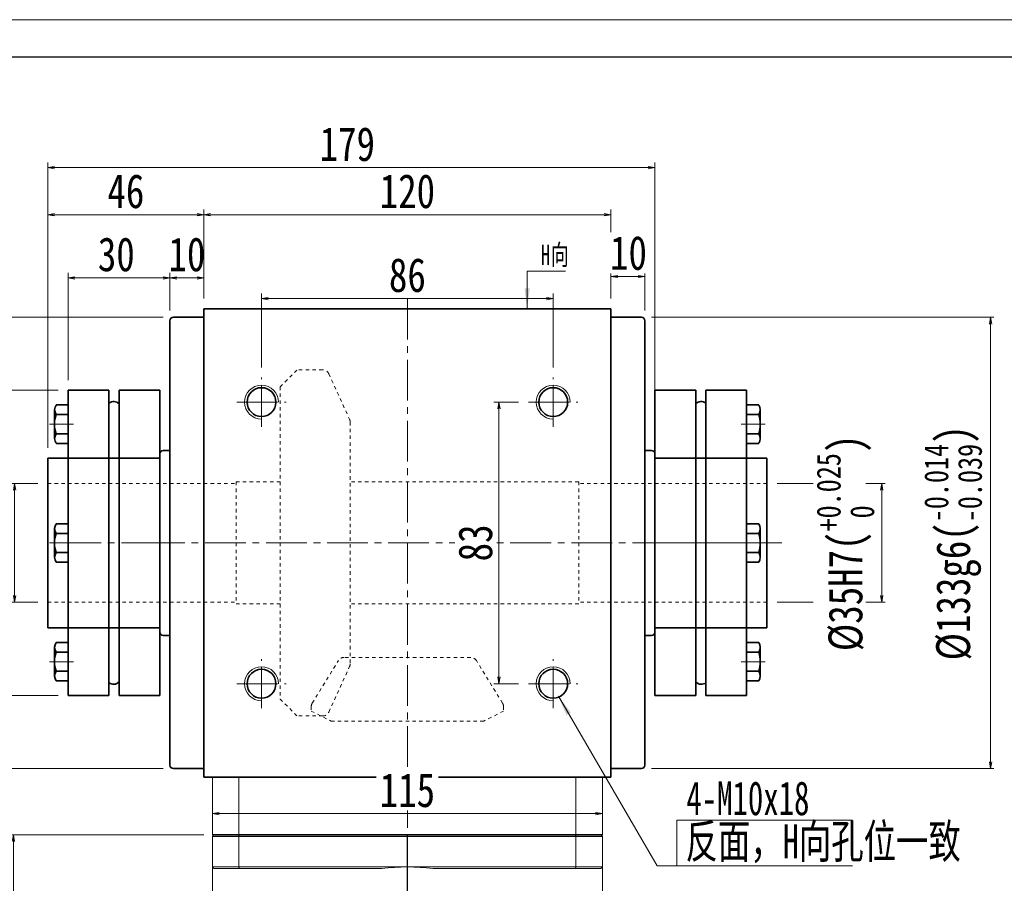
# Model space of a CAD drawing. Header units: millimetres. Extents: x -32 to 919, y -14 to 643.
# Tile 4 of 5: x 120 to 410, y 389 to 643. Entities that reach past the tile are written whole.
import ezdxf

# ---------------------------------------------------------------- set-up
doc = ezdxf.new("R2010")
doc.units = ezdxf.units.MM
doc.set_wipeout_variables(frame=1)
for name, pattern in [('CENTER2', [28.575, 19.05, -3.175, 3.175, -3.175]), ('点画线', [18, 12, -2, 2, -2]), ('虚线', [2, 1, -1])]:
    doc.linetypes.add(name, pattern=pattern)
doc.layers.add('3中心线层', color=1, linetype='CENTER2')
for name, color, linetype, lineweight in [('中心线层', 1, '点画线', 18), ('图框_外框线', 7, 'Continuous', 18), ('尺寸线层', 3, 'Continuous', 18), ('粗实线层', 7, 'Continuous', 35)]:
    doc.layers.add(name, color=color, linetype=linetype, lineweight=lineweight)
doc.styles.get("Standard").update_dxf_attribs({"font": 'SimSun.ttf'})
doc.styles.add('宋体', font='SimSun.ttf', dxfattribs={"width": 0.8})
doc.styles.add('标准', font='txt', dxfattribs={"width": 0.667})
doc.dimstyles.new('A水平标注$0', dxfattribs={"dimtxt": 3.5, "dimasz": 2, "dimexe": 1.5, "dimexo": 3, "dimgap": 1.1, "dimtad": 1, "dimtoh": 1, "dimdec": 4, "dimdsep": 46, "dimtxsty": '宋体', "dimblk": 'OPEN', "dimcen": 3, "dimclrd": 3, "dimclre": 3, "dimclrt": 6, "dimadec": 0, "dimazin": 0, "dimtm": 1e-09, "dimtfac": 1, "dimtdec": 4, "dimtix": 1, "dimtmove": 0, "dimatfit": 3, "dimldrblk": 'OPEN', "dimfxl": 0, "dimlwd": 13, "dimlwe": 13, "dimarcsym": 0})
doc.dimstyles.new('D直径标注φ25', dxfattribs={"dimtxt": 3.5, "dimasz": 2, "dimexe": 1, "dimexo": 3, "dimtad": 1, "dimtoh": 1, "dimdec": 1, "dimdsep": 46, "dimtxsty": '宋体', "dimblk": 'OPEN', "dimcen": 3, "dimclrd": 3, "dimclre": 3, "dimclrt": 130, "dimadec": 0, "dimazin": 0, "dimtm": 1e-09, "dimtfac": 1, "dimtdec": 1, "dimtmove": 0, "dimatfit": 0, "dimldrblk": 'OPEN', "dimfxl": 0, "dimlwd": 13, "dimlwe": 13, "dimarcsym": 0})

# ---------------------------------------------------------------- blocks, each defined once
blk = doc.blocks.new('_Open')
at = {"color": 0, "linetype": 'ByBlock', "lineweight": -2}
for p, q in [((-1, 0.17), (0, 0)), ((-1, -0.17), (0, 0)), ((0, 0), (-1, 0))]:
    blk.add_line(p, q, dxfattribs=at)
blk = doc.blocks.new('*D13')
at = {"layer": 'Defpoints', "color": 0, "transparency": 16777216}
for p in [(294.46, 585.94), (174.46, 558.21), (294.46, 558.21)]:
    blk.add_point(p, dxfattribs=at)
at = {"layer": '尺寸线层', "color": 3, "lineweight": 13, "transparency": 16777216}
for p, q in [((174.46, 561.21), (174.46, 587.44)), ((294.46, 561.21), (294.46, 587.44)), ((176.46, 585.94), (292.46, 585.94))]:
    blk.add_line(p, q, dxfattribs=at)
at = {"layer": '尺寸线层', "color": 3, "lineweight": 13, "transparency": 16777216, "xscale": 2, "yscale": 2, "zscale": 2, "rotation": 180}
blk.add_blockref('_Open', (174.46, 585.94), dxfattribs=at)
at = {"layer": '尺寸线层', "color": 3, "lineweight": 13, "transparency": 16777216, "xscale": 2, "yscale": 2, "zscale": 2}
blk.add_blockref('_Open', (294.46, 585.94), dxfattribs=at)
at = {"layer": '尺寸线层', "color": 6, "transparency": 16777216, "insert": (234.46, 592.82), "char_height": 10, "attachment_point": 5, "style": '宋体', "bg_fill": 3, "box_fill_scale": 1.1, "bg_fill_color": 257, "bg_fill_transparency": 0}
blk.add_mtext('120', dxfattribs=at)
blk = doc.blocks.new('*D14')
at = {"layer": 'Defpoints', "color": 0, "transparency": 16777216}
for p in [(164.46, 567.32), (174.46, 558.21), (164.46, 554.71)]:
    blk.add_point(p, dxfattribs=at)
at = {"layer": '尺寸线层', "color": 3, "lineweight": 13, "transparency": 16777216}
for p, q in [((164.46, 557.71), (164.46, 568.82)), ((172.46, 567.32), (166.46, 567.32)), ((174.46, 561.21), (174.46, 568.82))]:
    blk.add_line(p, q, dxfattribs=at)
at = {"layer": '尺寸线层', "color": 3, "lineweight": 13, "transparency": 16777216, "xscale": 2, "yscale": 2, "zscale": 2, "rotation": 180}
blk.add_blockref('_Open', (164.46, 567.32), dxfattribs=at)
at = {"layer": '尺寸线层', "color": 3, "lineweight": 13, "transparency": 16777216, "xscale": 2, "yscale": 2, "zscale": 2}
blk.add_blockref('_Open', (174.46, 567.32), dxfattribs=at)
at = {"layer": '尺寸线层', "color": 6, "transparency": 16777216, "insert": (169.46, 574.21), "char_height": 10, "attachment_point": 5, "style": '宋体', "bg_fill": 3, "box_fill_scale": 1.1, "bg_fill_color": 257, "bg_fill_transparency": 0}
blk.add_mtext('10', dxfattribs=at)
blk = doc.blocks.new('*D15')
at = {"layer": 'Defpoints', "color": 0, "transparency": 16777216}
for p in [(304.46, 567.73), (294.46, 558.21), (304.46, 554.71)]:
    blk.add_point(p, dxfattribs=at)
at = {"layer": '尺寸线层', "color": 3, "lineweight": 13, "transparency": 16777216}
for p, q in [((294.46, 561.21), (294.46, 569.23)), ((304.46, 557.71), (304.46, 569.23)), ((296.46, 567.73), (302.46, 567.73))]:
    blk.add_line(p, q, dxfattribs=at)
at = {"layer": '尺寸线层', "color": 3, "lineweight": 13, "transparency": 16777216, "xscale": 2, "yscale": 2, "zscale": 2, "rotation": 180}
blk.add_blockref('_Open', (294.46, 567.73), dxfattribs=at)
at = {"layer": '尺寸线层', "color": 3, "lineweight": 13, "transparency": 16777216, "xscale": 2, "yscale": 2, "zscale": 2}
blk.add_blockref('_Open', (304.46, 567.73), dxfattribs=at)
at = {"layer": '尺寸线层', "color": 6, "transparency": 16777216, "insert": (299.64, 574.62), "char_height": 10, "attachment_point": 5, "style": '宋体', "bg_fill": 3, "box_fill_scale": 1.1, "bg_fill_color": 257, "bg_fill_transparency": 0}
blk.add_mtext('10', dxfattribs=at)
blk = doc.blocks.new('*D16')
at = {"layer": 'Defpoints', "color": 0, "transparency": 16777216}
for p in [(307.46, 599.81), (128.46, 514.21), (307.46, 514.21)]:
    blk.add_point(p, dxfattribs=at)
at = {"layer": '尺寸线层', "color": 3, "lineweight": 13, "transparency": 16777216}
for p, q in [((128.46, 517.21), (128.46, 601.31)), ((307.46, 517.21), (307.46, 601.31)), ((130.46, 599.81), (305.46, 599.81))]:
    blk.add_line(p, q, dxfattribs=at)
at = {"layer": '尺寸线层', "color": 3, "lineweight": 13, "transparency": 16777216, "xscale": 2, "yscale": 2, "zscale": 2, "rotation": 180}
blk.add_blockref('_Open', (128.46, 599.81), dxfattribs=at)
at = {"layer": '尺寸线层', "color": 3, "lineweight": 13, "transparency": 16777216, "xscale": 2, "yscale": 2, "zscale": 2}
blk.add_blockref('_Open', (307.46, 599.81), dxfattribs=at)
at = {"layer": '尺寸线层', "color": 6, "transparency": 16777216, "insert": (216.75, 606.7), "char_height": 10, "attachment_point": 5, "style": '宋体', "bg_fill": 3, "box_fill_scale": 1.1, "bg_fill_color": 257, "bg_fill_transparency": 0}
blk.add_mtext('179', dxfattribs=at)
blk = doc.blocks.new('*D17')
at = {"layer": 'Defpoints', "color": 0, "transparency": 16777216}
for p in [(340.46, 506.71), (340.46, 471.71)]:
    blk.add_point(p, dxfattribs=at)
at = {"layer": '尺寸线层', "color": 3, "lineweight": 13, "transparency": 16777216}
for p, q in [((343.46, 506.71), (375.3, 506.71)), ((374.3, 473.71), (374.3, 504.71)), ((343.46, 471.71), (375.3, 471.71))]:
    blk.add_line(p, q, dxfattribs=at)
at = {"layer": '尺寸线层', "color": 3, "lineweight": 13, "transparency": 16777216, "xscale": 2, "yscale": 2, "zscale": 2}
for p, rotation in [((374.3, 506.71), 90), ((374.3, 471.71), 270)]:
    blk.add_blockref('_Open', p, dxfattribs=dict(at, rotation=rotation))
at = {"layer": '尺寸线层', "color": 130, "transparency": 16777216, "insert": (363.59, 489.21), "char_height": 10, "attachment_point": 5, "rotation": 90, "style": '宋体', "bg_fill": 3, "box_fill_scale": 1.1, "bg_fill_color": 257, "bg_fill_transparency": 0}
blk.add_mtext('{\\A1;\\A1;%%C35H7({\\H0.707107x;\\S+0.025^  0;})}', dxfattribs=at)
at = {"layer": 'Defpoints', "color": 0, "transparency": 16777216}
blk.add_point((374.3, 506.71), dxfattribs=at)
blk = doc.blocks.new('*D18')
at = {"layer": 'Defpoints', "color": 0, "transparency": 16777216}
for p in [(165.46, 555.71), (76.9, 422.71), (165.46, 422.71)]:
    blk.add_point(p, dxfattribs=at)
at = {"layer": '尺寸线层', "color": 3, "lineweight": 13, "transparency": 16777216}
for p, q in [((162.46, 555.71), (75.9, 555.71)), ((76.9, 553.71), (76.9, 424.71)), ((162.46, 422.71), (75.9, 422.71))]:
    blk.add_line(p, q, dxfattribs=at)
at = {"layer": '尺寸线层', "color": 3, "lineweight": 13, "transparency": 16777216, "xscale": 2, "yscale": 2, "zscale": 2}
for p, rotation in [((76.9, 555.71), 89.99999999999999), ((76.9, 422.71), 270)]:
    blk.add_blockref('_Open', p, dxfattribs=dict(at, rotation=rotation))
at = {"layer": '尺寸线层', "color": 130, "transparency": 16777216, "insert": (65.86, 489.21), "char_height": 10, "attachment_point": 5, "rotation": 90, "style": '宋体', "bg_fill": 3, "box_fill_scale": 1.1, "bg_fill_color": 257, "bg_fill_transparency": 0}
blk.add_mtext('{\\A1;\\A1;%%C133g6({\\H0.707107x;\\S-0.014^ -0.039;})}', dxfattribs=at)
blk = doc.blocks.new('*D19')
at = {"layer": 'Defpoints', "color": 0, "transparency": 16777216}
for p in [(303.46, 555.71), (303.46, 422.71), (406.38, 422.71)]:
    blk.add_point(p, dxfattribs=at)
at = {"layer": '尺寸线层', "color": 3, "lineweight": 13, "transparency": 16777216}
for p, q in [((306.46, 555.71), (407.38, 555.71)), ((406.38, 553.71), (406.38, 424.71)), ((306.46, 422.71), (407.38, 422.71))]:
    blk.add_line(p, q, dxfattribs=at)
at = {"layer": '尺寸线层', "color": 3, "lineweight": 13, "transparency": 16777216, "xscale": 2, "yscale": 2, "zscale": 2}
for p, rotation in [((406.38, 555.71), 90), ((406.38, 422.71), 270)]:
    blk.add_blockref('_Open', p, dxfattribs=dict(at, rotation=rotation))
at = {"layer": '尺寸线层', "color": 130, "transparency": 16777216, "insert": (395.34, 489.21), "char_height": 10, "attachment_point": 5, "rotation": 90, "style": '宋体', "bg_fill": 3, "box_fill_scale": 1.1, "bg_fill_color": 257, "bg_fill_transparency": 0}
blk.add_mtext('{\\A1;\\A1;%%C133g6({\\H0.707107x;\\S-0.014^ -0.039;})}', dxfattribs=at)
blk = doc.blocks.new('*D21')
at = {"layer": 'Defpoints', "color": 0, "transparency": 16777216}
for p in [(191.46, 561.21), (191.46, 537.96), (277.46, 537.96)]:
    blk.add_point(p, dxfattribs=at)
at = {"layer": '尺寸线层', "color": 3, "lineweight": 13, "transparency": 16777216}
for p, q in [((191.46, 540.96), (191.46, 562.71)), ((275.46, 561.21), (193.46, 561.21)), ((277.46, 540.96), (277.46, 562.71))]:
    blk.add_line(p, q, dxfattribs=at)
at = {"layer": '尺寸线层', "color": 3, "lineweight": 13, "transparency": 16777216, "xscale": 2, "yscale": 2, "zscale": 2, "rotation": 180}
blk.add_blockref('_Open', (191.46, 561.21), dxfattribs=at)
at = {"layer": '尺寸线层', "color": 3, "lineweight": 13, "transparency": 16777216, "xscale": 2, "yscale": 2, "zscale": 2}
blk.add_blockref('_Open', (277.46, 561.21), dxfattribs=at)
at = {"layer": '尺寸线层', "color": 6, "transparency": 16777216, "insert": (234.46, 568.1), "char_height": 10, "attachment_point": 5, "style": '宋体', "bg_fill": 3, "box_fill_scale": 1.1, "bg_fill_color": 257, "bg_fill_transparency": 0}
blk.add_mtext('86', dxfattribs=at)
blk = doc.blocks.new('*X5')
at = {"layer": '尺寸线层', "linetype": 'Continuous'}
blk.add_hatch(color=0, dxfattribs=at).paths.add_polyline_path([(-1.02, -11.08), (-1.77, -5.08), (-0.27, -5.08)], flags=0)
at = {"layer": '尺寸线层', "color": 0, "linetype": 'Continuous'}
blk.add_line((-1.02, -11.08), (-1.02, 0), dxfattribs=at)
at = {"layer": '尺寸线层', "color": 0}
for p, q in [((-1.02, 0), (0, 0)), ((0, 0), (10.33, 0)), ((0, 0), (0, 0))]:
    blk.add_line(p, q, dxfattribs=at)
at = {"layer": '尺寸线层', "color": 0, "insert": (3, 1.2), "char_height": 6, "width": 14.6581, "attachment_point": 7, "line_spacing_factor": 1.15057, "style": '标准'}
blk.add_mtext('\\T1.1;H向', dxfattribs=at)
blk = doc.blocks.new('*D22')
at = {"layer": 'Defpoints', "color": 0, "transparency": 16777216}
for p in [(270.21, 530.71), (261.43, 447.71), (270.21, 447.71)]:
    blk.add_point(p, dxfattribs=at)
at = {"layer": '尺寸线层', "color": 3, "lineweight": 13, "transparency": 16777216}
for p, q in [((267.21, 530.71), (259.93, 530.71)), ((261.43, 528.71), (261.43, 449.71)), ((267.21, 447.71), (259.93, 447.71))]:
    blk.add_line(p, q, dxfattribs=at)
at = {"layer": '尺寸线层', "color": 3, "lineweight": 13, "transparency": 16777216, "xscale": 2, "yscale": 2, "zscale": 2}
for p, rotation in [((261.43, 530.71), 90), ((261.43, 447.71), 270)]:
    blk.add_blockref('_Open', p, dxfattribs=dict(at, rotation=rotation))
at = {"layer": '尺寸线层', "color": 6, "transparency": 16777216, "insert": (254.54, 489.21), "char_height": 10, "attachment_point": 5, "rotation": 90, "style": '宋体', "bg_fill": 3, "box_fill_scale": 1.1, "bg_fill_color": 257, "bg_fill_transparency": 0}
blk.add_mtext('83', dxfattribs=at)
blk = doc.blocks.new('*D23')
at = {"layer": 'Defpoints', "color": 0, "transparency": 16777216}
for p in [(128.46, 506.71), (128.46, 471.71)]:
    blk.add_point(p, dxfattribs=at)
at = {"layer": '尺寸线层', "color": 3, "lineweight": 13, "transparency": 16777216}
for p, q in [((125.46, 506.71), (117.65, 506.71)), ((118.65, 473.71), (118.65, 504.71)), ((125.46, 471.71), (117.65, 471.71))]:
    blk.add_line(p, q, dxfattribs=at)
at = {"layer": '尺寸线层', "color": 3, "lineweight": 13, "transparency": 16777216, "xscale": 2, "yscale": 2, "zscale": 2}
for p, rotation in [((118.65, 506.71), 90), ((118.65, 471.71), 270)]:
    blk.add_blockref('_Open', p, dxfattribs=dict(at, rotation=rotation))
at = {"layer": '尺寸线层', "color": 130, "transparency": 16777216, "insert": (107.95, 489.6), "char_height": 10, "attachment_point": 5, "rotation": 90, "style": '宋体', "bg_fill": 3, "box_fill_scale": 1.1, "bg_fill_color": 257, "bg_fill_transparency": 0}
blk.add_mtext('{\\A1;\\A1;%%C35H7({\\H0.707107x;\\S+0.025^  0;})}', dxfattribs=at)
at = {"layer": 'Defpoints', "color": 0, "transparency": 16777216}
blk.add_point((118.65, 506.71), dxfattribs=at)
blk = doc.blocks.new('*D24')
at = {"layer": 'Defpoints', "color": 0, "transparency": 16777216}
for p in [(134.46, 534.21), (95.66, 444.21), (134.46, 444.21)]:
    blk.add_point(p, dxfattribs=at)
at = {"layer": '尺寸线层', "color": 3, "lineweight": 13, "transparency": 16777216}
for p, q in [((131.46, 534.21), (94.66, 534.21)), ((95.66, 532.21), (95.66, 446.21)), ((131.46, 444.21), (94.66, 444.21))]:
    blk.add_line(p, q, dxfattribs=at)
at = {"layer": '尺寸线层', "color": 3, "lineweight": 13, "transparency": 16777216, "xscale": 2, "yscale": 2, "zscale": 2}
for p, rotation in [((95.66, 534.21), 90), ((95.66, 444.21), 270)]:
    blk.add_blockref('_Open', p, dxfattribs=dict(at, rotation=rotation))
at = {"layer": '尺寸线层', "color": 130, "transparency": 16777216, "insert": (88.44, 489.21), "char_height": 10, "attachment_point": 5, "rotation": 90, "style": '宋体', "bg_fill": 3, "box_fill_scale": 1.1, "bg_fill_color": 257, "bg_fill_transparency": 0}
blk.add_mtext('φ90', dxfattribs=at)
blk = doc.blocks.new('*X10')
at = {"layer": '中心线层', "linetype": '点画线', "lineweight": 18}
blk.add_line((-5.5, 0), (1.6, 0), dxfattribs=at)
at = {"layer": '粗实线层'}
for p, q in [((-4, 4.23), (-4, -4.23)), ((-3.57, 5.65), (0, 5.65)), ((0, 5.65), (0, -5.65)), ((0, 3.5), (0, -3.5)), ((-4, 0), (-4, -3.5)), ((-3.57, 2.82), (0, 2.82)), ((0, -2.82), (-3.57, -2.82)), ((-3.57, -5.65), (0, -5.65))]:
    blk.add_line(p, q, dxfattribs=at)
for centre, radius, start, end in [((-1.48, 4.23), 2.52, 145.8762, 214.1238), ((5, 0), 9.02, 161.76, 198.24), ((-1.48, -4.23), 2.52, 145.8762, 214.1238)]:
    blk.add_arc(centre, radius, start, end, dxfattribs=at)
blk = doc.blocks.new('23432HGH_1')
at = {"layer": '粗实线层'}
for p, q in [((-15, 45), (-27, 45)), ((-15, 45), (-15, -45)), ((-12, 45), (-12, -45)), ((0, 45), (-12, 45)), ((0, -45), (0, 45)), ((-27, -45), (-15, -45)), ((-12, -45), (0, -45))]:
    blk.add_line(p, q, dxfattribs=at)
at = {"layer": '粗实线层', "color": 6, "linetype": '虚线', "lineweight": 18}
for p, q in [((-27, 25), (0, 25)), ((-27, -25), (0, -25))]:
    blk.add_line(p, q, dxfattribs=at)
at = {"layer": '粗实线层'}
for centre, start, end in [((-13.61, 39.48), 43.1173, 129.3024), ((-13.61, -39.48), 230.6976, 316.8827)]:
    blk.add_arc(centre, 2.2, start, end, dxfattribs=at)
blk.add_wipeout([(-27, 0), (-27, 0.82), (-27, 2.82), (-27, 5.65), (-30.57, 5.65), (-30.57, 5.65), (-30.89, 4.97), (-31, 4.23), (-31, 4.23), (-31, 0.82), (-31, 0.6), (-31, 0.6), (-31.02, 0), (-31.02, 0), (-31, -0.6), (-31, -0.6), (-31, -4.23), (-31, -4.23), (-30.89, -4.97), (-30.57, -5.65), (-30.57, -5.65), (-27, -5.65), (-27, -2.82)]).dxf.layer = '粗实线层'
at = {"layer": '中心线层'}
blk.add_line((0.67, 0), (-30, 0), dxfattribs=at)
at = {"layer": '粗实线层'}
blk.add_line((-27, 45), (-27, -45), dxfattribs=at)
blk.add_blockref('*X10', (-27, 0), dxfattribs=at)
for points in [[(-27, 35), (-27, 35.82), (-27, 37.82), (-27, 40.65), (-30.57, 40.65), (-30.57, 40.65), (-30.89, 39.97), (-31, 39.23), (-31, 39.23), (-31, 35.82), (-31, 35.6), (-31, 35.6), (-31.02, 35), (-31.02, 35), (-31, 34.4), (-31, 34.4), (-31, 30.77), (-31, 30.77), (-30.89, 30.03), (-30.57, 29.35), (-30.57, 29.35), (-27, 29.35), (-27, 32.18)], [(-27, -35), (-27, -34.18), (-27, -32.18), (-27, -29.35), (-30.57, -29.35), (-30.57, -29.35), (-30.89, -30.03), (-31, -30.77), (-31, -30.77), (-31, -34.18), (-31, -34.4), (-31, -34.4), (-31.02, -35), (-31.02, -35), (-31, -35.6), (-31, -35.6), (-31, -39.23), (-31, -39.23), (-30.89, -39.97), (-30.57, -40.65), (-30.57, -40.65), (-27, -40.65), (-27, -37.82)]]:
    blk.add_wipeout(points).dxf.layer = '粗实线层'
for p in [(-27, 35), (-27, -35)]:
    blk.add_blockref('*X10', p, dxfattribs=at)
blk = doc.blocks.new('*D25')
at = {"layer": 'Defpoints', "color": 0, "transparency": 16777216}
for p in [(134.46, 567.32), (164.46, 554.71), (134.46, 534.21)]:
    blk.add_point(p, dxfattribs=at)
at = {"layer": '尺寸线层', "color": 3, "lineweight": 13, "transparency": 16777216}
for p, q in [((134.46, 537.21), (134.46, 568.82)), ((162.46, 567.32), (136.46, 567.32)), ((164.46, 557.71), (164.46, 568.82))]:
    blk.add_line(p, q, dxfattribs=at)
at = {"layer": '尺寸线层', "color": 3, "lineweight": 13, "transparency": 16777216, "xscale": 2, "yscale": 2, "zscale": 2, "rotation": 180}
blk.add_blockref('_Open', (134.46, 567.32), dxfattribs=at)
at = {"layer": '尺寸线层', "color": 3, "lineweight": 13, "transparency": 16777216, "xscale": 2, "yscale": 2, "zscale": 2}
blk.add_blockref('_Open', (164.46, 567.32), dxfattribs=at)
at = {"layer": '尺寸线层', "color": 6, "transparency": 16777216, "insert": (148.64, 574.21), "char_height": 10, "attachment_point": 5, "style": '宋体', "bg_fill": 3, "box_fill_scale": 1.1, "bg_fill_color": 257, "bg_fill_transparency": 0}
blk.add_mtext('30', dxfattribs=at)
blk = doc.blocks.new('*D26')
at = {"layer": 'Defpoints', "color": 0, "transparency": 16777216}
for p in [(128.46, 585.94), (174.46, 558.21), (128.46, 514.21)]:
    blk.add_point(p, dxfattribs=at)
at = {"layer": '尺寸线层', "color": 3, "lineweight": 13, "transparency": 16777216}
for p, q in [((128.46, 517.21), (128.46, 587.44)), ((174.46, 561.21), (174.46, 587.44)), ((172.46, 585.94), (130.46, 585.94))]:
    blk.add_line(p, q, dxfattribs=at)
at = {"layer": '尺寸线层', "color": 3, "lineweight": 13, "transparency": 16777216, "xscale": 2, "yscale": 2, "zscale": 2, "rotation": 180}
blk.add_blockref('_Open', (128.46, 585.94), dxfattribs=at)
at = {"layer": '尺寸线层', "color": 3, "lineweight": 13, "transparency": 16777216, "xscale": 2, "yscale": 2, "zscale": 2}
blk.add_blockref('_Open', (174.46, 585.94), dxfattribs=at)
at = {"layer": '尺寸线层', "color": 6, "transparency": 16777216, "insert": (151.46, 592.82), "char_height": 10, "attachment_point": 5, "style": '宋体', "bg_fill": 3, "box_fill_scale": 1.1, "bg_fill_color": 257, "bg_fill_transparency": 0}
blk.add_mtext('46', dxfattribs=at)
blk = doc.blocks.new('*D30')
at = {"layer": 'Defpoints', "color": 0, "transparency": 16777216}
for p in [(176.96, 420.21), (291.96, 420.21), (291.96, 409.43)]:
    blk.add_point(p, dxfattribs=at)
at = {"layer": '尺寸线层', "color": 3, "lineweight": 13, "transparency": 16777216}
for p, q in [((176.96, 417.21), (176.96, 407.93)), ((291.96, 417.21), (291.96, 407.93)), ((178.96, 409.43), (289.96, 409.43))]:
    blk.add_line(p, q, dxfattribs=at)
at = {"layer": '尺寸线层', "color": 3, "lineweight": 13, "transparency": 16777216, "xscale": 2, "yscale": 2, "zscale": 2, "rotation": 180}
blk.add_blockref('_Open', (176.96, 409.43), dxfattribs=at)
at = {"layer": '尺寸线层', "color": 3, "lineweight": 13, "transparency": 16777216, "xscale": 2, "yscale": 2, "zscale": 2}
blk.add_blockref('_Open', (291.96, 409.43), dxfattribs=at)
at = {"layer": '尺寸线层', "color": 6, "transparency": 16777216, "insert": (234.46, 416.29), "char_height": 10, "attachment_point": 5, "style": '宋体', "bg_fill": 3, "box_fill_scale": 1.1, "bg_fill_color": 257, "bg_fill_transparency": 0}
blk.add_mtext('115', dxfattribs=at)
blk = doc.blocks.new('*D36')
at = {"layer": 'Defpoints', "color": 0, "transparency": 16777216}
for p in [(177.46, 403.21), (118.32, 272.21), (169.96, 272.21)]:
    blk.add_point(p, dxfattribs=at)
at = {"layer": '尺寸线层', "color": 3, "lineweight": 13, "transparency": 16777216}
for p, q in [((174.46, 403.21), (116.82, 403.21)), ((118.32, 401.21), (118.32, 274.21)), ((166.96, 272.21), (116.82, 272.21))]:
    blk.add_line(p, q, dxfattribs=at)
at = {"layer": '尺寸线层', "color": 3, "lineweight": 13, "transparency": 16777216, "xscale": 2, "yscale": 2, "zscale": 2}
for p, rotation in [((118.32, 403.21), 90), ((118.32, 272.21), 270)]:
    blk.add_blockref('_Open', p, dxfattribs=dict(at, rotation=rotation))
at = {"layer": '尺寸线层', "color": 6, "transparency": 16777216, "insert": (111.44, 370.21), "char_height": 10, "attachment_point": 5, "rotation": 90, "style": '宋体', "bg_fill": 3, "box_fill_scale": 1.1, "bg_fill_color": 257, "bg_fill_transparency": 0}
blk.add_mtext('131', dxfattribs=at)

msp = doc.modelspace()

# ---------------------------------------------------------------- hatches: boundary and pattern name
at = {"layer": '尺寸线层', "linetype": 'Continuous'}
msp.add_hatch(color=0, dxfattribs=at).paths.add_polyline_path([(278.98727, 444.01413), (282.65502, 439.20683), (281.35883, 438.45192)], flags=0)

# ---------------------------------------------------------------- linework, layer by layer
at = {"color": 7, "linetype": 'Continuous', "lineweight": 15}
for p, q in [((174.45906, 420.2107), (175.45906, 420.2107)), ((176.95906, 420.2107), (176.95906, 403.2107)), ((184.76248, 403.2107), (184.76248, 420.2107)), ((284.15564, 420.2107), (284.15564, 403.2107)), ((291.95906, 403.2107), (291.95906, 420.2107)), ((176.95906, 402.7107), (184.76248, 402.7107)), ((176.95906, 402.7107), (176.95906, 393.7107)), ((184.94896, 403.2107), (177.45906, 403.2107)), ((184.76248, 402.7107), (284.15564, 402.7107)), ((184.76248, 393.7107), (184.76248, 402.7107)), ((283.96916, 403.2107), (184.94896, 403.2107)), ((291.45906, 403.2107), (283.96916, 403.2107)), ((284.15564, 402.7107), (284.15564, 393.7107)), ((284.15564, 402.7107), (291.95906, 402.7107)), ((291.95906, 393.7107), (291.95906, 402.7107)), ((184.76248, 393.7107), (176.95906, 393.7107)), ((177.45906, 393.2107), (184.94896, 393.2107)), ((234.45906, 393.7107), (184.76248, 393.7107)), ((184.94896, 393.2107), (226.89269, 393.2107)), ((284.15564, 393.7107), (234.45906, 393.7107)), ((242.02544, 393.2107), (283.96916, 393.2107)), ((283.96916, 393.2107), (291.45906, 393.2107)), ((291.95906, 393.7107), (284.15564, 393.7107))]:
    msp.add_line(p, q, dxfattribs=at)
for centre, radius, start, end in [((191.45906, 530.7107), 5, 0, 270), ((277.45906, 530.7107), 5, 0, 270), ((191.45906, 447.7107), 5, 0, 270), ((277.45906, 447.7107), 5, 0, 270), ((234.45906, 336.2107), 57.5, 90, 97.5614297), ((234.45906, 336.2107), 57.5, 82.4385703, 90)]:
    msp.add_arc(centre, radius, start, end, dxfattribs=at)
for points in [[(176.95906, 402.7107), (177.45906, 403.2107)], [(184.76248, 402.7107), (184.94896, 403.2107)], [(284.15564, 402.7107), (283.96916, 403.2107)], [(291.45906, 403.2107), (291.95906, 402.7107)], [(176.95906, 359.7107), (176.95906, 393.7107)], [(176.95906, 393.7107), (177.45906, 393.2107)], [(184.76248, 393.7107), (184.94896, 393.2107)], [(284.15564, 393.7107), (283.96916, 393.2107)], [(291.45906, 393.2107), (291.95906, 393.7107)], [(291.95906, 393.7107), (291.95906, 359.7107)]]:
    msp.add_open_spline(points, degree=1, dxfattribs=at)
at = {"layer": '3中心线层'}
msp.add_line((234.45906, 269.59401), (234.45906, 403.2107), dxfattribs=at)
at = {"layer": '中心线层'}
for p, q in [((234.45906, 561.2107), (234.45906, 403.2107)), ((191.45906, 523.4607), (191.45906, 537.9607)), ((277.45906, 523.4607), (277.45906, 537.9607)), ((184.20906, 530.7107), (198.70906, 530.7107)), ((270.20906, 530.7107), (284.70906, 530.7107)), ((156.8022, 489.2107), (344.88081, 489.2107)), ((191.45906, 440.4607), (191.45906, 454.9607)), ((277.45906, 440.4607), (277.45906, 454.9607)), ((184.20906, 447.7107), (198.70906, 447.7107)), ((270.20906, 447.7107), (284.70906, 447.7107))]:
    msp.add_line(p, q, dxfattribs=at)
at = {"layer": '图框_外框线', "color": 3}
msp.add_lwpolyline([(-27.2442, -14.41538), (903.0243, -14.41538), (903.0243, 643.41734), (-27.2442, 643.41734)], close=True, dxfattribs=at)
at = {"layer": '图框_外框线', "color": 3, "lineweight": 25}
msp.add_lwpolyline([(28.12893, -3.34076), (891.94967, -3.34076), (891.94967, 632.34272), (28.12893, 632.34272)], close=True, dxfattribs=at)
at = {"layer": '尺寸线层', "color": 0}
for p, q in [((313.88188, 407.50041), (365.67167, 407.50041)), ((313.88188, 394.07889), (313.88188, 407.50041)), ((308.0701, 394.07889), (313.88188, 394.07889)), ((313.88188, 394.07889), (365.67167, 394.07889))]:
    msp.add_line(p, q, dxfattribs=at)
at = {"layer": '粗实线层'}
for p, q in [((174.45906, 558.2107), (294.45906, 558.2107)), ((174.45906, 558.2107), (174.45906, 420.2107)), ((294.45906, 420.2107), (294.45906, 558.2107)), ((164.45906, 423.7107), (164.45906, 554.7107)), ((165.45906, 555.7107), (174.45906, 555.7107)), ((294.45906, 555.7107), (303.45906, 555.7107)), ((304.45906, 554.7107), (304.45906, 423.7107)), ((174.45906, 422.7107), (165.45906, 422.7107)), ((303.45906, 422.7107), (294.45906, 422.7107)), ((294.45906, 420.2107), (174.45906, 420.2107)), ((291.95906, 403.2107), (176.95906, 403.2107))]:
    msp.add_line(p, q, dxfattribs=at)
at = {"layer": '粗实线层', "color": 6, "linetype": '虚线', "lineweight": 18}
for p, q in [((128.45906, 506.7107), (183.95906, 506.7107)), ((183.95906, 507.2107), (183.95906, 471.2107)), ((196.95906, 507.2107), (183.95906, 507.2107)), ((284.95906, 507.2107), (217.58692, 507.2107)), ((284.95906, 507.2107), (284.95906, 471.2107)), ((340.45906, 506.7107), (284.95906, 506.7107)), ((128.45906, 471.7107), (183.95906, 471.7107)), ((196.95906, 471.2107), (183.95906, 471.2107)), ((284.95906, 471.2107), (217.58692, 471.2107)), ((340.45906, 471.7107), (284.95906, 471.7107)), ((206.4253, 442.02453), (214.11, 454.52397)), ((253.10437, 455.47649), (215.81376, 455.47649)), ((262.49282, 442.02453), (254.80813, 454.52397)), ((211.28898, 439.36919), (217.40587, 452.75019)), ((196.95906, 443.2007), (201.95906, 438.2007)), ((206.12906, 440.97706), (206.12906, 439.62939)), ((206.12906, 439.62939), (211.95906, 436.71418)), ((262.78906, 439.62939), (256.95906, 436.71418)), ((262.78906, 440.97706), (262.78906, 439.62939)), ((209.47003, 438.2007), (201.95906, 438.2007)), ((211.95906, 436.71418), (256.95906, 436.71418))]:
    msp.add_line(p, q, dxfattribs=at)
at = {"layer": '粗实线层'}
for centre in [(191.45906, 530.7107), (277.45906, 530.7107), (191.45906, 447.7107), (277.45906, 447.7107)]:
    msp.add_circle(centre, 4.25, dxfattribs=at)
for centre, start, end in [((165.45906, 554.7107), 90, 180), ((303.45906, 554.7107), 0, 90), ((165.45906, 423.7107), 180, 270), ((303.45906, 423.7107), 270, 360)]:
    msp.add_arc(centre, 1, start, end, dxfattribs=at)
at = {"layer": '粗实线层', "color": 6, "linetype": '虚线', "lineweight": 18}
for centre, start, end in [((215.81376, 453.47649), 90, 148.4166667), ((215.58692, 453.5817), 335.4333333, 0), ((253.10437, 453.47649), 31.5833333, 90), ((208.12906, 440.97706), 148.4166667, 180), ((260.78906, 440.97706), 0, 31.5833333), ((209.47003, 440.2007), 270, 335.4333333)]:
    msp.add_arc(centre, 2, start, end, dxfattribs=at)

# ---------------------------------------------------------------- texts
at = {"layer": '尺寸线层', "color": 0, "width": 0.7}
msp.add_text('反面，H向孔位一致', height=10, dxfattribs=at).set_placement((316.47025, 396.27318))

# ---------------------------------------------------------------- next in the draw order: dimensions: what is measured, and where the dimension line sits
at = {"layer": '尺寸线层'}
for base, p1, p2, angle, picture, middle in [((294.45906, 585.93521), (174.45906, 558.2107), (294.45906, 558.2107), 0, '*D13', (234.45906, 585.93521)), ((118.32454, 272.2107), (177.45906, 403.2107), (169.95906, 272.2107), 90, '*D36', (118.32454, 370.2107))]:
    dim = msp.add_linear_dim(base=base, p1=p1, p2=p2, angle=angle, dimstyle='A水平标注$0', override={"dimtxt": 10, "dimgap": 2, "dimblk": 'Open', "dimtfill": 1, "dimtfillclr": 256}, dxfattribs=at)
    dim.commit()
    dim.dimension.update_dxf_attribs({"geometry": picture, "text_midpoint": middle, "dimtype": 160})
dim = msp.add_linear_dim(base=(374.2978, 506.7107), p1=(340.45906, 471.7107), p2=(340.45906, 506.7107), angle=90, text='{\\A1;\\A1;%%C35H7({\\H0.707107x;\\S+0.025^  0;})}', dimstyle='D直径标注φ25', override={"dimtxt": 10, "dimgap": 2, "dimpost": 'φ<>', "dimtp": 0.025, "dimtm": 0, "dimtdec": 3, "dimtzin": 8}, dxfattribs=at)
dim.commit()
dim.dimension.update_dxf_attribs({"geometry": '*D17', "text_midpoint": (374.2978, 489.2107), "dimtype": 160})

# ---------------------------------------------------------------- next in the draw order: dimensions: what is measured, and where the dimension line sits
dim = msp.add_linear_dim(base=(164.45906, 567.32108), p1=(174.45906, 558.2107), p2=(164.45906, 554.7107), dimstyle='A水平标注$0', override={"dimtxt": 10, "dimgap": 2, "dimblk": 'Open', "dimtfill": 1, "dimtfillclr": 256}, dxfattribs=at)
dim.commit()
dim.dimension.update_dxf_attribs({"geometry": '*D14', "text_midpoint": (169.45906, 567.32108), "dimtype": 160})
dim = msp.add_linear_dim(base=(304.45906, 567.73342), p1=(294.45906, 558.2107), p2=(304.45906, 554.7107), angle=0, dimstyle='A水平标注$0', override={"dimtxt": 10, "dimgap": 2, "dimblk": 'Open', "dimtfill": 1, "dimtfillclr": 256}, dxfattribs=at)
dim.commit()
dim.dimension.update_dxf_attribs({"geometry": '*D15', "text_midpoint": (299.64326, 567.73342), "dimtype": 160})

# ---------------------------------------------------------------- next in the draw order: dimensions: what is measured, and where the dimension line sits
dim = msp.add_linear_dim(base=(307.45906, 599.81354), p1=(128.45906, 514.2107), p2=(307.45906, 514.2107), dimstyle='A水平标注$0', override={"dimtxt": 10, "dimgap": 2, "dimblk": 'Open', "dimtfill": 1, "dimtfillclr": 256}, dxfattribs=at)
dim.commit()
dim.dimension.update_dxf_attribs({"geometry": '*D16', "text_midpoint": (216.74851, 599.81354), "dimtype": 160})

# ---------------------------------------------------------------- next in the draw order: linework, layer by layer
at = {"layer": '粗实线层', "color": 6, "linetype": '虚线', "lineweight": 18}
for p, q in [((196.95906, 535.2207), (196.95906, 443.2007)), ((217.58692, 524.83969), (217.58692, 453.5817))]:
    msp.add_line(p, q, dxfattribs=at)
msp.add_arc((215.58692, 524.83969), 2, 0, 24.5666667, dxfattribs=at)

# ---------------------------------------------------------------- next in the draw order: dimensions: what is measured, and where the dimension line sits
at = {"layer": '尺寸线层'}
dim = msp.add_linear_dim(base=(191.45906, 561.2107), p1=(277.45906, 537.9607), p2=(191.45906, 537.9607), dimstyle='A水平标注$0', override={"dimtxt": 10, "dimgap": 2, "dimblk": 'Open', "dimtfill": 1, "dimtfillclr": 256}, dxfattribs=at)
dim.commit()
dim.dimension.update_dxf_attribs({"geometry": '*D21', "text_midpoint": (234.45906, 561.2107), "dimtype": 160})
for base, p1, p2, picture, middle in [((76.90399, 422.7107), (165.45906, 555.7107), (165.45906, 422.7107), '*D18', (76.90399, 489.21069)), ((406.37931, 422.7107), (303.45906, 555.7107), (303.45906, 422.7107), '*D19', (406.37931, 489.21069))]:
    dim = msp.add_linear_dim(base=base, p1=p1, p2=p2, angle=270, text='{\\A1;\\A1;%%C133g6({\\H0.707107x;\\S-0.014^ -0.039;})}', dimstyle='D直径标注φ25', override={"dimtxt": 10, "dimgap": 2, "dimpost": 'φ<>', "dimtp": -0.014, "dimtm": 0.039, "dimtdec": 3, "dimtzin": 8}, dxfattribs=at)
    dim.commit()
    dim.dimension.update_dxf_attribs({"geometry": picture, "text_midpoint": middle, "dimtype": 160})
dim = msp.add_linear_dim(base=(261.43319, 447.7107), p1=(270.20906, 530.7107), p2=(270.20906, 447.7107), angle=270, dimstyle='A水平标注$0', override={"dimtxt": 10, "dimgap": 2, "dimblk": 'Open', "dimtfill": 1, "dimtfillclr": 256}, dxfattribs=at)
dim.commit()
dim.dimension.update_dxf_attribs({"geometry": '*D22', "text_midpoint": (261.43319, 489.21069), "dimtype": 160})

# ---------------------------------------------------------------- next in the draw order: linework, layer by layer
at = {"layer": '尺寸线层', "color": 0, "linetype": 'Continuous'}
msp.add_line((278.98727, 444.01413), (308.0701, 394.07889), dxfattribs=at)
at = {"layer": '粗实线层', "color": 6, "linetype": '虚线', "lineweight": 18}
for p, q in [((196.95906, 535.2207), (201.95906, 540.2207)), ((209.47003, 540.2207), (201.95906, 540.2207)), ((211.28898, 539.0522), (217.40587, 525.6712))]:
    msp.add_line(p, q, dxfattribs=at)
at = {"layer": '粗实线层'}
for p, q in [((161.45906, 462.9607), (161.45906, 515.4607)), ((162.45906, 516.4607), (164.45906, 516.4607)), ((306.45906, 516.4607), (304.45906, 516.4607)), ((307.45906, 462.9607), (307.45906, 515.4607)), ((307.45906, 514.2107), (340.45906, 514.2107)), ((340.45906, 514.2107), (340.45906, 464.2107)), ((164.45906, 461.9607), (162.45906, 461.9607)), ((304.45906, 461.9607), (306.45906, 461.9607)), ((340.45906, 464.2107), (307.45906, 464.2107))]:
    msp.add_line(p, q, dxfattribs=at)
at = {"layer": '粗实线层', "color": 6, "linetype": '虚线', "lineweight": 18}
msp.add_arc((209.47003, 538.2207), 2, 24.5666667, 90, dxfattribs=at)
at = {"layer": '粗实线层'}
for centre, start, end in [((162.45906, 515.4607), 90, 180), ((306.45906, 515.4607), 0, 90), ((162.45906, 462.9607), 180, 270), ((306.45906, 462.9607), 270, 360)]:
    msp.add_arc(centre, 1, start, end, dxfattribs=at)

# ---------------------------------------------------------------- next in the draw order: block references
at = {"layer": '尺寸线层'}
msp.add_blockref('*X5', (270.79096, 569.29106), dxfattribs=at)

# ---------------------------------------------------------------- next in the draw order: texts
at = {"layer": '尺寸线层', "color": 0, "style": '标准', "width": 0.667}
msp.add_text('4-M10x18', height=10, dxfattribs=at).set_placement((316.69893, 408.97888))

# ---------------------------------------------------------------- next in the draw order: dimensions: what is measured, and where the dimension line sits
at = {"layer": '尺寸线层'}
dim = msp.add_linear_dim(base=(118.65401, 506.7107), p1=(128.45906, 471.7107), p2=(128.45906, 506.7107), angle=90, text='{\\A1;\\A1;%%C35H7({\\H0.707107x;\\S+0.025^  0;})}', dimstyle='D直径标注φ25', override={"dimtxt": 10, "dimgap": 2, "dimpost": 'φ<>', "dimtp": 0.025, "dimtm": 0, "dimtdec": 3, "dimtzin": 8}, dxfattribs=at)
dim.commit()
dim.dimension.update_dxf_attribs({"geometry": '*D23', "text_midpoint": (118.65401, 489.59811), "dimtype": 160})

# ---------------------------------------------------------------- next in the draw order: linework, layer by layer
at = {"layer": '粗实线层'}
for p, q in [((161.45906, 514.2107), (128.45906, 514.2107)), ((128.45906, 514.2107), (128.45906, 464.2107)), ((128.45906, 464.2107), (161.45906, 464.2107))]:
    msp.add_line(p, q, dxfattribs=at)

# ---------------------------------------------------------------- next in the draw order: block references
at = {"layer": '粗实线层', "rotation": 180}
msp.add_blockref('23432HGH_1', (307.45906, 489.2107), dxfattribs=at)

# ---------------------------------------------------------------- next in the draw order: dimensions: what is measured, and where the dimension line sits
at = {"layer": '尺寸线层'}
dim = msp.add_linear_dim(base=(291.95906, 409.42824), p1=(176.95906, 420.2107), p2=(291.95906, 420.2107), dimstyle='A水平标注$0', override={"dimtxt": 10, "dimgap": 2, "dimblk": 'Open', "dimtfill": 1, "dimtfillclr": 256}, dxfattribs=at)
dim.commit()
dim.dimension.update_dxf_attribs({"geometry": '*D30', "text_midpoint": (234.45906, 409.42824), "dimtype": 160})

# ---------------------------------------------------------------- next in the draw order: dimensions: what is measured, and where the dimension line sits
dim = msp.add_linear_dim(base=(95.65906, 444.2107), p1=(134.45906, 534.2107), p2=(134.45906, 444.2107), angle=270, dimstyle='D直径标注φ25', override={"dimtxt": 10, "dimgap": 2, "dimpost": 'φ<>'}, dxfattribs=at)
dim.commit()
dim.dimension.update_dxf_attribs({"geometry": '*D24', "text_midpoint": (95.65906, 489.21069), "dimtype": 160})

# ---------------------------------------------------------------- next in the draw order: block references
at = {"layer": '粗实线层', "xscale": -1, "rotation": 180}
msp.add_blockref('23432HGH_1', (161.45906, 489.2107), dxfattribs=at)

# ---------------------------------------------------------------- next in the draw order: dimensions: what is measured, and where the dimension line sits
at = {"layer": '尺寸线层'}
dim = msp.add_linear_dim(base=(134.45906, 567.32108), p1=(164.45906, 554.7107), p2=(134.45906, 534.2107), dimstyle='A水平标注$0', override={"dimtxt": 10, "dimgap": 2, "dimblk": 'Open', "dimtfill": 1, "dimtfillclr": 256}, dxfattribs=at)
dim.commit()
dim.dimension.update_dxf_attribs({"geometry": '*D25', "text_midpoint": (148.6442, 567.32108), "dimtype": 160})

# ---------------------------------------------------------------- next in the draw order: dimensions: what is measured, and where the dimension line sits
dim = msp.add_linear_dim(base=(128.45906, 585.93521), p1=(174.45906, 558.2107), p2=(128.45906, 514.2107), dimstyle='A水平标注$0', override={"dimtxt": 10, "dimgap": 2, "dimblk": 'Open', "dimtfill": 1, "dimtfillclr": 256}, dxfattribs=at)
dim.commit()
dim.dimension.update_dxf_attribs({"geometry": '*D26', "text_midpoint": (151.45906, 585.93521), "dimtype": 160})

doc.saveas('drawing.dxf')
